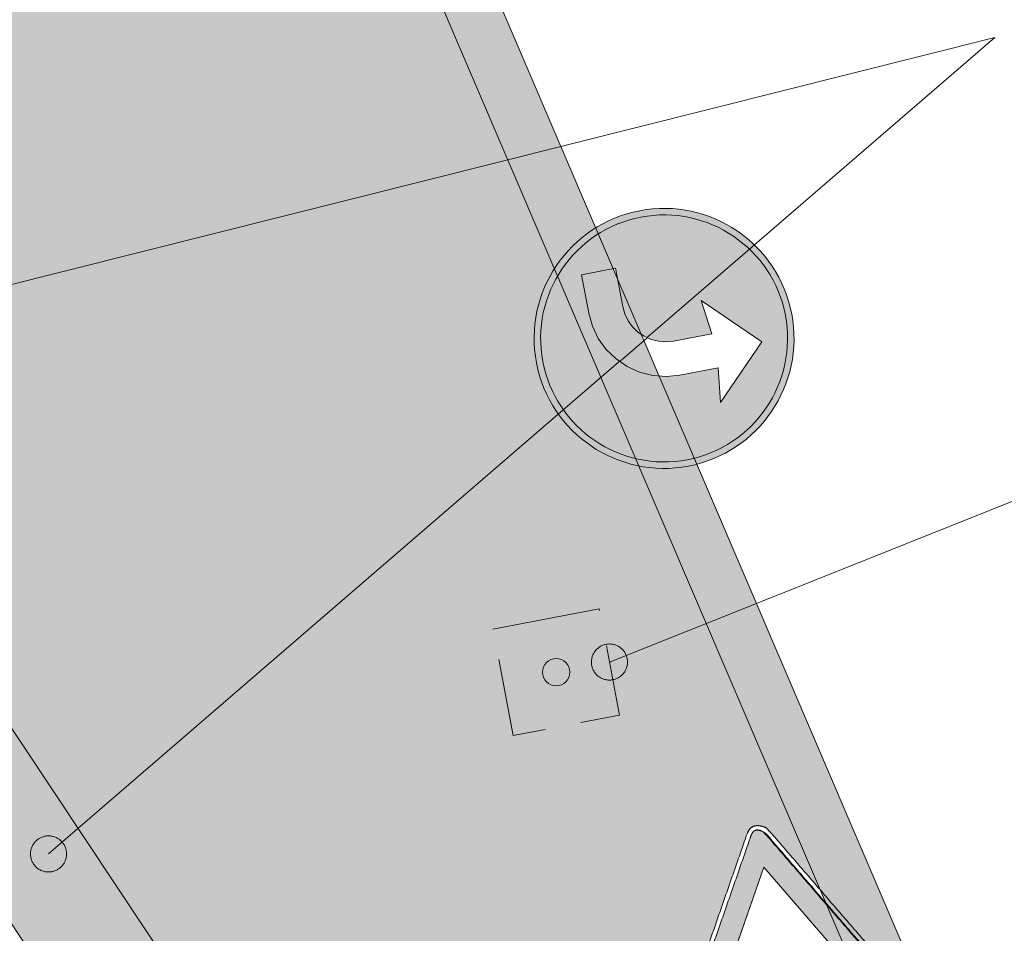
# Model space of a CAD drawing. Header units: metres. Extents: x 3500829 to 3508687, y 5372391 to 5379639.
# Tile 216 of 229: x 3504297.73 to 3504300.46, y 5375419.31 to 5375421.84. Entities that reach past the tile are written whole.
import ezdxf

# ---------------------------------------------------------------- set-up
doc = ezdxf.new("R2010")
doc.units = ezdxf.units.M
doc.header["$LTSCALE"] = 0.1
doc.linetypes.add('ISO-02 Strichlinie', pattern=[3.81, 3.048, -0.762])
for name, color, linetype in [('5_Beschriftung', 7, 'Continuous'), ('5_Elemente', 7, 'Continuous'), ('5_Flächen', 7, 'Continuous')]:
    doc.layers.add(name, color=color, linetype=linetype)
doc.styles.add('Arial (bold)', font='arialbd.ttf')

# ---------------------------------------------------------------- blocks, each defined once
blk = doc.blocks.new('Vorgeschriebene Fahrtrichtung links')
at = {"linetype": 'Continuous', "lineweight": 0, "true_color": 0x0000dd, "transparency": 33554687}
h = blk.add_hatch(color=172, dxfattribs=at)
edge = h.paths.add_edge_path()
edge.add_arc((0, 0), 0.012, 0, 360)
at = {"color": 253, "linetype": 'Continuous', "lineweight": 9, "true_color": 0xa8a8a8, "transparency": 33554687}
blk.add_ellipse((0, 0), major_axis=(0.012, 0), ratio=1, dxfattribs=at)
at = {"color": 7, "linetype": 'Continuous', "lineweight": 9, "transparency": 33554687}
blk.add_ellipse((0, 0), major_axis=(0.0114, 0), ratio=1, dxfattribs=at)
at = {"color": 255, "linetype": 'Continuous', "lineweight": 9, "transparency": 33554687}
blk.add_wipeout([(-0.004009, -0.0028), (-0.0088, 0.002), (-0.004009, 0.0068), (-0.004409, 0.0036), (-0.0008, 0.0036), (0.00045, 0.003491), (0.001663, 0.003166), (0.0028, 0.002635), (0.003828, 0.001916), (0.004716, 0.001028), (0.005435, 0), (0.005966, -0.001137), (0.006291, -0.00235), (0.0064, -0.0036), (0.0064, -0.007209), (0.0032, -0.007209), (0.0032, -0.0036), (0.003139, -0.002905), (0.002959, -0.002232), (0.002664, -0.0016), (0.002264, -0.001029), (0.001771, -0.000536), (0.0012, -0.000136), (0.000568, 0.000159), (-0.000105, 0.000339), (-0.0008, 0.0004), (-0.004409, 0.0004)], dxfattribs=at)
at = {"color": 7, "linetype": 'Continuous', "lineweight": 9, "transparency": 33554687, "flags": 128}
blk.add_lwpolyline([(-0.004009, -0.0028), (-0.0088, 0.002), (-0.004009, 0.0068), (-0.004409, 0.0036), (-0.0008, 0.0036), (0.00045, 0.003491), (0.001663, 0.003166), (0.0028, 0.002635), (0.003828, 0.001916), (0.004716, 0.001028), (0.005435, 0), (0.005966, -0.001137), (0.006291, -0.00235), (0.0064, -0.0036), (0.0064, -0.007209), (0.0032, -0.007209), (0.0032, -0.0036), (0.003139, -0.002905), (0.002959, -0.002232), (0.002664, -0.0016), (0.002264, -0.001029), (0.001771, -0.000536), (0.0012, -0.000136), (0.000568, 0.000159), (-0.000105, 0.000339), (-0.0008, 0.0004), (-0.004409, 0.0004)], close=True, dxfattribs=at)
blk = doc.blocks.new('Vorfahrt gewähren')
at = {"linetype": 'Continuous', "lineweight": 0, "true_color": 0xee0000, "transparency": 33554687}
h = blk.add_hatch(color=1, dxfattribs=at)
h.paths.add_polyline_path([(-0.006831, -0.000334), (-0.006831, -0.000334), (-0.000641, -0.011056), (-0.000624, -0.011086), (-0.000607, -0.011113), (-0.00059, -0.011139), (-0.000575, -0.011162), (-0.00056, -0.011182), (-0.000545, -0.011201), (-0.000531, -0.011217), (-0.000518, -0.011231), (-0.000504, -0.011244), (-0.000488, -0.011258), (-0.000469, -0.011273), (-0.000449, -0.011288), (-0.000426, -0.011303), (-0.000401, -0.011319), (-0.000373, -0.011336), (-0.000344, -0.011354), (-0.000249, -0.011405), (-0.000158, -0.011448), (-0.000072, -0.011481), (0.00001, -0.011505), (0.000088, -0.011521), (0.000161, -0.011527), (0.00023, -0.011524), (0.000294, -0.011512), (0.000356, -0.01149), (0.000417, -0.011458), (0.000477, -0.011416), (0.000537, -0.011364), (0.000595, -0.011302), (0.000653, -0.01123), (0.000711, -0.011148), (0.000767, -0.011056), (0.006958, -0.000334), (0.013149, 0.010388), (0.013166, 0.010418), (0.013181, 0.010447), (0.013195, 0.010473), (0.013207, 0.010499), (0.013217, 0.010522), (0.013226, 0.010544), (0.013233, 0.010564), (0.013239, 0.010582), (0.013243, 0.010601), (0.013247, 0.010622), (0.01325, 0.010645), (0.013253, 0.010671), (0.013255, 0.010698), (0.013256, 0.010728), (0.013257, 0.01076), (0.013258, 0.010794), (0.013255, 0.010903), (0.013246, 0.011002), (0.013232, 0.011094), (0.013212, 0.011177), (0.013187, 0.011252), (0.013155, 0.011318), (0.013118, 0.011376), (0.013076, 0.011426), (0.013026, 0.011468), (0.012968, 0.011505), (0.012901, 0.011537), (0.012827, 0.011562), (0.012744, 0.011582), (0.012652, 0.011596), (0.012553, 0.011605), (0.012444, 0.011608), (-0.012318, 0.011608), (-0.012426, 0.011605), (-0.012525, 0.011596), (-0.012617, 0.011582), (-0.0127, 0.011562), (-0.012775, 0.011537), (-0.012841, 0.011505), (-0.012899, 0.011468), (-0.012949, 0.011426), (-0.012991, 0.011376), (-0.013028, 0.011318), (-0.01306, 0.011252), (-0.013085, 0.011177), (-0.013105, 0.011094), (-0.013119, 0.011002), (-0.013128, 0.010903), (-0.013131, 0.010794), (-0.01313, 0.01076), (-0.01313, 0.010728), (-0.013128, 0.010698), (-0.013126, 0.010671), (-0.013123, 0.010645), (-0.01312, 0.010622), (-0.013116, 0.010601), (-0.013112, 0.010582), (-0.013106, 0.010564), (-0.013099, 0.010544), (-0.01309, 0.010522), (-0.01308, 0.010499), (-0.013068, 0.010473), (-0.013054, 0.010447), (-0.013039, 0.010418), (-0.013022, 0.010388)])
h.paths.add_polyline_path([(0.000063, -0.008047), (-0.005, 0.000724), (-0.005, 0.000724), (-0.010063, 0.009493), (0.01019, 0.009493), (0.005126, 0.000724)])
at = {"color": 7, "linetype": 'Continuous', "lineweight": 9, "transparency": 33554687}
blk.add_line((0.000063, -0.008047), (-0.005, 0.000724), dxfattribs=at)
at = {"color": 7, "linetype": 'Continuous', "lineweight": 9, "transparency": 33554687, "flags": 128}
blk.add_lwpolyline([(-0.005, 0.000724), (-0.010063, 0.009493), (0.01019, 0.009493), (0.005126, 0.000724), (0.000063, -0.008047)], dxfattribs=at)
at = {"color": 7, "linetype": 'Continuous', "lineweight": 9, "transparency": 33554687}
blk.add_open_spline([(-0.006831, -0.000334), (-0.003736, -0.005695), (-0.000641, -0.011056), (-0.00057, -0.01118), (-0.000467, -0.011283), (-0.000344, -0.011354), (0.000045, -0.011578), (0.000542, -0.011445), (0.000767, -0.011056), (0.003862, -0.005695), (0.006958, -0.000334), (0.010053, 0.005027), (0.013149, 0.010388), (0.01322, 0.010512), (0.013258, 0.010653), (0.013258, 0.010794), (0.013258, 0.011244), (0.012893, 0.011608), (0.012444, 0.011608), (0.000063, 0.011608), (-0.012318, 0.011608), (-0.012766, 0.011608), (-0.013131, 0.011244), (-0.013131, 0.010794), (-0.013131, 0.010653), (-0.013093, 0.010512), (-0.013022, 0.010388), (-0.009926, 0.005027), (-0.006831, -0.000334)], degree=2, knots=[0, 0, 0, 0.15029, 0.15029, 0.153763, 0.157235, 0.157235, 0.168246, 0.179256, 0.179256, 0.331082, 0.331082, 0.482905, 0.482905, 0.486413, 0.489921, 0.489921, 0.501044, 0.512167, 0.512167, 0.818915, 0.818915, 0.830038, 0.841161, 0.841161, 0.844669, 0.848177, 0.848177, 1, 1, 1], dxfattribs=at)
at = {"color": 255, "linetype": 'Continuous', "lineweight": 9, "transparency": 33554687}
blk.add_wipeout([(0.013594, 0.010794), (0.013594, 0.010794), (0.013594, 0.010782), (0.013594, 0.01077), (0.013594, 0.010758), (0.013594, 0.010747), (0.013593, 0.010735), (0.013593, 0.010724), (0.013593, 0.010713), (0.013592, 0.010702), (0.013592, 0.010691), (0.013591, 0.01068), (0.01359, 0.010669), (0.01359, 0.010659), (0.013589, 0.010648), (0.013588, 0.010638), (0.013587, 0.010628), (0.013586, 0.010618), (0.013585, 0.010608), (0.013584, 0.010599), (0.013583, 0.010589), (0.013581, 0.01058), (0.01358, 0.010571), (0.013579, 0.010562), (0.013577, 0.010553), (0.013576, 0.010544), (0.013574, 0.010535), (0.013573, 0.010527), (0.013571, 0.010518), (0.013569, 0.01051), (0.013567, 0.010502), (0.013566, 0.010494), (0.013564, 0.010486), (0.013562, 0.010479), (0.01356, 0.010471), (0.013557, 0.010463), (0.013555, 0.010456), (0.013553, 0.010448), (0.01355, 0.01044), (0.013547, 0.010432), (0.013544, 0.010424), (0.013541, 0.010415), (0.013538, 0.010407), (0.013535, 0.010399), (0.013532, 0.01039), (0.013528, 0.010381), (0.013525, 0.010373), (0.013521, 0.010364), (0.013517, 0.010355), (0.013513, 0.010346), (0.013509, 0.010337), (0.013505, 0.010328), (0.0135, 0.010318), (0.013496, 0.010309), (0.013491, 0.010299), (0.013487, 0.01029), (0.013482, 0.01028), (0.013477, 0.01027), (0.013472, 0.010261), (0.013466, 0.010251), (0.013461, 0.010241), (0.013456, 0.01023), (0.01345, 0.01022), (0.013444, 0.01021), (0.013438, 0.010199), (0.013432, 0.010189), (0.013432, 0.010188), (0.007241, -0.000534), (0.00105, -0.011256), (0.001031, -0.011289), (0.001011, -0.011321), (0.000991, -0.011352), (0.000972, -0.011383), (0.000951, -0.011412), (0.000931, -0.011441), (0.000911, -0.011469), (0.00089, -0.011496), (0.000869, -0.011522), (0.000848, -0.011547), (0.000827, -0.011572), (0.000805, -0.011596), (0.000784, -0.011619), (0.000762, -0.011641), (0.00074, -0.011662), (0.000717, -0.011683), (0.000695, -0.011702), (0.000672, -0.011721), (0.000649, -0.011739), (0.000626, -0.011756), (0.000603, -0.011773), (0.00058, -0.011788), (0.000556, -0.011803), (0.000532, -0.011817), (0.000508, -0.01183), (0.000484, -0.011842), (0.000459, -0.011853), (0.000435, -0.011864), (0.00041, -0.011874), (0.000385, -0.011882), (0.00036, -0.011891), (0.000334, -0.011898), (0.000309, -0.011904), (0.000283, -0.01191), (0.000257, -0.011915), (0.00023, -0.011919), (0.000204, -0.011922), (0.000177, -0.011924), (0.00015, -0.011926), (0.000122, -0.011927), (0.000095, -0.011927), (0.000067, -0.011926), (0.000039, -0.011924), (0.000027, -0.011923), (0.000027, -0.011521), (0.000043, -0.011523), (0.000061, -0.011525), (0.00008, -0.011526), (0.000097, -0.011527), (0.000115, -0.011527), (0.000132, -0.011526), (0.000149, -0.011525), (0.000166, -0.011524), (0.000183, -0.011522), (0.000199, -0.011519), (0.000215, -0.011515), (0.00023, -0.011512), (0.000246, -0.011507), (0.000261, -0.011502), (0.000277, -0.011496), (0.000292, -0.01149), (0.000308, -0.011483), (0.000323, -0.011475), (0.000338, -0.011467), (0.000353, -0.011458), (0.000368, -0.011449), (0.000383, -0.011438), (0.000399, -0.011428), (0.000414, -0.011416), (0.000428, -0.011404), (0.000443, -0.011391), (0.000458, -0.011378), (0.000473, -0.011364), (0.000488, -0.01135), (0.000503, -0.011335), (0.000517, -0.011319), (0.000532, -0.011302), (0.000546, -0.011285), (0.000561, -0.011268), (0.000575, -0.011249), (0.00059, -0.01123), (0.000604, -0.011211), (0.000619, -0.011191), (0.000633, -0.01117), (0.000647, -0.011148), (0.000661, -0.011126), (0.000676, -0.011103), (0.00069, -0.01108), (0.000704, -0.011056), (0.006894, -0.000334), (0.013085, 0.010388), (0.01309, 0.010396), (0.013094, 0.010403), (0.013098, 0.010411), (0.013102, 0.010418), (0.013106, 0.010425), (0.01311, 0.010433), (0.013114, 0.01044), (0.013118, 0.010447), (0.013121, 0.010453), (0.013125, 0.01046), (0.013128, 0.010467), (0.013131, 0.010473), (0.013134, 0.01048), (0.013138, 0.010486), (0.013141, 0.010492), (0.013143, 0.010499), (0.013146, 0.010505), (0.013149, 0.01051), (0.013151, 0.010516), (0.013154, 0.010522), (0.013156, 0.010528), (0.013158, 0.010533), (0.013161, 0.010538), (0.013163, 0.010544), (0.013165, 0.010549), (0.013166, 0.010554), (0.013168, 0.010559), (0.01317, 0.010564), (0.013171, 0.010569), (0.013173, 0.010573), (0.013174, 0.010578), (0.013175, 0.010582), (0.013176, 0.010587), (0.013178, 0.010591), (0.013179, 0.010596), (0.01318, 0.010601), (0.013181, 0.010606), (0.013182, 0.010611), (0.013183, 0.010616), (0.013184, 0.010622), (0.013184, 0.010627), (0.013185, 0.010633), (0.013186, 0.010639), (0.013187, 0.010645), (0.013188, 0.010651), (0.013188, 0.010657), (0.013189, 0.010664), (0.013189, 0.01067), (0.01319, 0.010677), (0.013191, 0.010684), (0.013191, 0.010691), (0.013192, 0.010698), (0.013192, 0.010705), (0.013192, 0.010713), (0.013193, 0.01072), (0.013193, 0.010728), (0.013193, 0.010736), (0.013194, 0.010744), (0.013194, 0.010752), (0.013194, 0.01076), (0.013194, 0.010768), (0.013194, 0.010777), (0.013194, 0.010786), (0.013194, 0.010794), (0.013194, 0.010822), (0.013194, 0.01085), (0.013193, 0.010876), (0.013191, 0.010903), (0.01319, 0.010928), (0.013188, 0.010954), (0.013186, 0.010978), (0.013183, 0.011002), (0.01318, 0.011026), (0.013176, 0.011049), (0.013173, 0.011072), (0.013169, 0.011094), (0.013164, 0.011115), (0.013159, 0.011136), (0.013154, 0.011157), (0.013149, 0.011177), (0.013143, 0.011196), (0.013137, 0.011215), (0.01313, 0.011234), (0.013123, 0.011252), (0.013116, 0.011269), (0.013108, 0.011286), (0.0131, 0.011302), (0.013092, 0.011318), (0.013083, 0.011333), (0.013074, 0.011348), (0.013065, 0.011362), (0.013055, 0.011376), (0.013045, 0.011389), (0.013034, 0.011402), (0.013023, 0.011414), (0.013012, 0.011426), (0.013, 0.011437), (0.012988, 0.011448), (0.012976, 0.011458), (0.012962, 0.011468), (0.012949, 0.011478), (0.012934, 0.011487), (0.01292, 0.011496), (0.012904, 0.011505), (0.012889, 0.011514), (0.012872, 0.011522), (0.012855, 0.011529), (0.012838, 0.011536), (0.01282, 0.011543), (0.012802, 0.01155), (0.012783, 0.011556), (0.012763, 0.011562), (0.012743, 0.011568), (0.012723, 0.011573), (0.012702, 0.011578), (0.01268, 0.011582), (0.012658, 0.011586), (0.012636, 0.01159), (0.012612, 0.011593), (0.012589, 0.011596), (0.012565, 0.011599), (0.01254, 0.011601), (0.012515, 0.011603), (0.012489, 0.011605), (0.012463, 0.011606), (0.012436, 0.011607), (0.012409, 0.011608), (0.012381, 0.011608), (0.000027, 0.011608), (0.000027, 0.012008), (0.012381, 0.012008), (0.012419, 0.012007), (0.012457, 0.012007), (0.012494, 0.012005), (0.01253, 0.012003), (0.012566, 0.012), (0.012601, 0.011997), (0.012635, 0.011993), (0.012669, 0.011989), (0.012702, 0.011984), (0.012734, 0.011978), (0.012766, 0.011972), (0.012798, 0.011966), (0.012828, 0.011958), (0.012858, 0.01195), (0.012888, 0.011942), (0.012917, 0.011933), (0.012945, 0.011923), (0.012973, 0.011913), (0.013, 0.011902), (0.013026, 0.011891), (0.013052, 0.011879), (0.013077, 0.011866), (0.013101, 0.011853), (0.013125, 0.011839), (0.013149, 0.011825), (0.013171, 0.01181), (0.013193, 0.011795), (0.013215, 0.011779), (0.013236, 0.011762), (0.013256, 0.011745), (0.013276, 0.011727), (0.013295, 0.011709), (0.013313, 0.01169), (0.013331, 0.01167), (0.013348, 0.01165), (0.013365, 0.011629), (0.013381, 0.011608), (0.013396, 0.011585), (0.013411, 0.011563), (0.013426, 0.011539), (0.013439, 0.011516), (0.013453, 0.011491), (0.013465, 0.011466), (0.013477, 0.01144), (0.013489, 0.011414), (0.013499, 0.011387), (0.01351, 0.011359), (0.013519, 0.011331), (0.013528, 0.011302), (0.013537, 0.011272), (0.013545, 0.011242), (0.013552, 0.011211), (0.013559, 0.01118), (0.013565, 0.011148), (0.013571, 0.011115), (0.013576, 0.011082), (0.01358, 0.011048), (0.013584, 0.011014), (0.013587, 0.010979), (0.01359, 0.010943), (0.013592, 0.010907), (0.013593, 0.01087), (0.013594, 0.010833)], dxfattribs=at)
blk.add_wipeout([(0.000027, 0.012008), (0.000027, 0.011608), (-0.012381, 0.011608), (-0.012409, 0.011608), (-0.012436, 0.011607), (-0.012463, 0.011606), (-0.012489, 0.011605), (-0.012515, 0.011603), (-0.01254, 0.011601), (-0.012565, 0.011599), (-0.012589, 0.011596), (-0.012612, 0.011593), (-0.012636, 0.01159), (-0.012658, 0.011586), (-0.01268, 0.011582), (-0.012702, 0.011578), (-0.012723, 0.011573), (-0.012743, 0.011568), (-0.012763, 0.011562), (-0.012783, 0.011556), (-0.012802, 0.01155), (-0.01282, 0.011543), (-0.012838, 0.011536), (-0.012855, 0.011529), (-0.012872, 0.011522), (-0.012889, 0.011514), (-0.012904, 0.011505), (-0.01292, 0.011496), (-0.012934, 0.011487), (-0.012949, 0.011478), (-0.012962, 0.011468), (-0.012976, 0.011458), (-0.012988, 0.011448), (-0.013, 0.011437), (-0.013012, 0.011426), (-0.013023, 0.011414), (-0.013034, 0.011402), (-0.013045, 0.011389), (-0.013055, 0.011376), (-0.013065, 0.011362), (-0.013074, 0.011348), (-0.013083, 0.011333), (-0.013092, 0.011318), (-0.0131, 0.011302), (-0.013108, 0.011286), (-0.013116, 0.011269), (-0.013123, 0.011252), (-0.01313, 0.011234), (-0.013137, 0.011215), (-0.013143, 0.011196), (-0.013149, 0.011177), (-0.013154, 0.011157), (-0.013159, 0.011136), (-0.013164, 0.011115), (-0.013169, 0.011094), (-0.013173, 0.011072), (-0.013176, 0.011049), (-0.01318, 0.011026), (-0.013183, 0.011002), (-0.013186, 0.010978), (-0.013188, 0.010954), (-0.01319, 0.010928), (-0.013191, 0.010903), (-0.013193, 0.010876), (-0.013194, 0.01085), (-0.013194, 0.010822), (-0.013194, 0.010794), (-0.013194, 0.010786), (-0.013194, 0.010777), (-0.013194, 0.010768), (-0.013194, 0.01076), (-0.013194, 0.010752), (-0.013194, 0.010744), (-0.013193, 0.010736), (-0.013193, 0.010728), (-0.013193, 0.01072), (-0.013192, 0.010713), (-0.013192, 0.010705), (-0.013192, 0.010698), (-0.013191, 0.010691), (-0.013191, 0.010684), (-0.01319, 0.010677), (-0.013189, 0.01067), (-0.013189, 0.010664), (-0.013188, 0.010657), (-0.013188, 0.010651), (-0.013187, 0.010645), (-0.013186, 0.010639), (-0.013185, 0.010633), (-0.013184, 0.010627), (-0.013184, 0.010622), (-0.013183, 0.010616), (-0.013182, 0.010611), (-0.013181, 0.010606), (-0.01318, 0.010601), (-0.013179, 0.010596), (-0.013178, 0.010591), (-0.013176, 0.010587), (-0.013175, 0.010582), (-0.013174, 0.010578), (-0.013173, 0.010573), (-0.013171, 0.010569), (-0.01317, 0.010564), (-0.013168, 0.010559), (-0.013166, 0.010554), (-0.013165, 0.010549), (-0.013163, 0.010544), (-0.013161, 0.010538), (-0.013158, 0.010533), (-0.013156, 0.010528), (-0.013154, 0.010522), (-0.013151, 0.010516), (-0.013149, 0.01051), (-0.013146, 0.010505), (-0.013143, 0.010499), (-0.013141, 0.010492), (-0.013138, 0.010486), (-0.013134, 0.01048), (-0.013131, 0.010473), (-0.013128, 0.010467), (-0.013125, 0.01046), (-0.013121, 0.010453), (-0.013118, 0.010447), (-0.013114, 0.01044), (-0.01311, 0.010433), (-0.013106, 0.010425), (-0.013102, 0.010418), (-0.013098, 0.010411), (-0.013094, 0.010403), (-0.01309, 0.010396), (-0.013085, 0.010388), (-0.006894, -0.000334), (-0.006895, -0.000334), (-0.000705, -0.011056), (-0.0007, -0.011064), (-0.000696, -0.011071), (-0.000692, -0.011079), (-0.000687, -0.011086), (-0.000683, -0.011093), (-0.000679, -0.0111), (-0.000674, -0.011107), (-0.00067, -0.011113), (-0.000666, -0.01112), (-0.000662, -0.011126), (-0.000658, -0.011133), (-0.000654, -0.011139), (-0.00065, -0.011145), (-0.000646, -0.01115), (-0.000642, -0.011156), (-0.000638, -0.011162), (-0.000634, -0.011167), (-0.00063, -0.011172), (-0.000627, -0.011177), (-0.000623, -0.011182), (-0.000619, -0.011187), (-0.000616, -0.011192), (-0.000612, -0.011197), (-0.000608, -0.011201), (-0.000605, -0.011205), (-0.000602, -0.011209), (-0.000598, -0.011213), (-0.000595, -0.011217), (-0.000591, -0.011221), (-0.000588, -0.011225), (-0.000585, -0.011228), (-0.000581, -0.011231), (-0.000578, -0.011234), (-0.000575, -0.011238), (-0.000571, -0.011241), (-0.000567, -0.011244), (-0.000564, -0.011248), (-0.00056, -0.011251), (-0.000556, -0.011255), (-0.000551, -0.011258), (-0.000547, -0.011262), (-0.000542, -0.011265), (-0.000538, -0.011269), (-0.000533, -0.011273), (-0.000528, -0.011276), (-0.000523, -0.01128), (-0.000518, -0.011284), (-0.000512, -0.011288), (-0.000507, -0.011291), (-0.000501, -0.011295), (-0.000495, -0.011299), (-0.000489, -0.011303), (-0.000483, -0.011307), (-0.000477, -0.011311), (-0.000471, -0.011315), (-0.000464, -0.011319), (-0.000458, -0.011324), (-0.000451, -0.011328), (-0.000444, -0.011332), (-0.000437, -0.011336), (-0.00043, -0.011341), (-0.000422, -0.011345), (-0.000415, -0.011349), (-0.000407, -0.011354), (-0.000383, -0.011367), (-0.000359, -0.011381), (-0.000336, -0.011393), (-0.000312, -0.011405), (-0.000289, -0.011417), (-0.000266, -0.011428), (-0.000244, -0.011438), (-0.000221, -0.011448), (-0.000199, -0.011457), (-0.000178, -0.011466), (-0.000156, -0.011474), (-0.000135, -0.011481), (-0.000114, -0.011488), (-0.000094, -0.011495), (-0.000073, -0.0115), (-0.000053, -0.011506), (-0.000033, -0.01151), (-0.000014, -0.011514), (0.000005, -0.011518), (0.000024, -0.011521), (0.000027, -0.011521), (0.000027, -0.011923), (0.00001, -0.011922), (-0.000018, -0.011918), (-0.000047, -0.011914), (-0.000076, -0.011909), (-0.000105, -0.011903), (-0.000135, -0.011897), (-0.000165, -0.011889), (-0.000195, -0.011881), (-0.000225, -0.011872), (-0.000256, -0.011862), (-0.000286, -0.011852), (-0.000317, -0.01184), (-0.000349, -0.011828), (-0.00038, -0.011815), (-0.000412, -0.011801), (-0.000444, -0.011786), (-0.000476, -0.01177), (-0.000508, -0.011754), (-0.000541, -0.011737), (-0.000574, -0.011719), (-0.000607, -0.0117), (-0.000608, -0.0117), (-0.000618, -0.011694), (-0.000628, -0.011688), (-0.000638, -0.011682), (-0.000648, -0.011676), (-0.000658, -0.01167), (-0.000668, -0.011664), (-0.000677, -0.011658), (-0.000687, -0.011652), (-0.000696, -0.011646), (-0.000705, -0.01164), (-0.000714, -0.011634), (-0.000722, -0.011628), (-0.000731, -0.011622), (-0.000739, -0.011616), (-0.000748, -0.011611), (-0.000756, -0.011605), (-0.000764, -0.011599), (-0.000772, -0.011593), (-0.000779, -0.011587), (-0.000787, -0.011582), (-0.000794, -0.011576), (-0.000801, -0.01157), (-0.000808, -0.011565), (-0.000815, -0.011559), (-0.000822, -0.011553), (-0.000828, -0.011548), (-0.000835, -0.011542), (-0.000841, -0.011536), (-0.000847, -0.011531), (-0.000853, -0.011525), (-0.000859, -0.01152), (-0.000864, -0.011514), (-0.00087, -0.011508), (-0.000875, -0.011503), (-0.000881, -0.011497), (-0.000887, -0.011491), (-0.000892, -0.011485), (-0.000898, -0.011478), (-0.000903, -0.011472), (-0.000909, -0.011465), (-0.000915, -0.011458), (-0.00092, -0.011451), (-0.000926, -0.011444), (-0.000932, -0.011437), (-0.000938, -0.011429), (-0.000943, -0.011421), (-0.000949, -0.011414), (-0.000955, -0.011406), (-0.000961, -0.011398), (-0.000967, -0.011389), (-0.000973, -0.011381), (-0.000979, -0.011372), (-0.000984, -0.011364), (-0.00099, -0.011355), (-0.000996, -0.011346), (-0.001002, -0.011336), (-0.001008, -0.011327), (-0.001014, -0.011318), (-0.00102, -0.011308), (-0.001026, -0.011298), (-0.001032, -0.011288), (-0.001038, -0.011278), (-0.001045, -0.011268), (-0.001051, -0.011257), (-0.001051, -0.011257), (-0.007241, -0.000534), (-0.007241, -0.000534), (-0.013432, 0.010188), (-0.013432, 0.010189), (-0.013438, 0.010199), (-0.013444, 0.01021), (-0.01345, 0.01022), (-0.013456, 0.01023), (-0.013461, 0.010241), (-0.013466, 0.010251), (-0.013472, 0.010261), (-0.013477, 0.01027), (-0.013482, 0.01028), (-0.013487, 0.01029), (-0.013491, 0.010299), (-0.013496, 0.010309), (-0.0135, 0.010318), (-0.013505, 0.010328), (-0.013509, 0.010337), (-0.013513, 0.010346), (-0.013517, 0.010355), (-0.013521, 0.010364), (-0.013525, 0.010373), (-0.013528, 0.010381), (-0.013532, 0.01039), (-0.013535, 0.010399), (-0.013538, 0.010407), (-0.013541, 0.010415), (-0.013544, 0.010424), (-0.013547, 0.010432), (-0.01355, 0.01044), (-0.013553, 0.010448), (-0.013555, 0.010456), (-0.013557, 0.010463), (-0.01356, 0.010471), (-0.013562, 0.010479), (-0.013564, 0.010486), (-0.013566, 0.010494), (-0.013567, 0.010502), (-0.013569, 0.01051), (-0.013571, 0.010518), (-0.013573, 0.010527), (-0.013574, 0.010535), (-0.013576, 0.010544), (-0.013577, 0.010553), (-0.013579, 0.010562), (-0.01358, 0.010571), (-0.013581, 0.01058), (-0.013583, 0.010589), (-0.013584, 0.010599), (-0.013585, 0.010608), (-0.013586, 0.010618), (-0.013587, 0.010628), (-0.013588, 0.010638), (-0.013589, 0.010648), (-0.01359, 0.010659), (-0.01359, 0.010669), (-0.013591, 0.01068), (-0.013592, 0.010691), (-0.013592, 0.010702), (-0.013593, 0.010713), (-0.013593, 0.010724), (-0.013593, 0.010735), (-0.013594, 0.010747), (-0.013594, 0.010758), (-0.013594, 0.01077), (-0.013594, 0.010782), (-0.013594, 0.010794), (-0.013594, 0.010794), (-0.013594, 0.010833), (-0.013593, 0.01087), (-0.013592, 0.010907), (-0.01359, 0.010943), (-0.013587, 0.010979), (-0.013584, 0.011014), (-0.01358, 0.011048), (-0.013576, 0.011082), (-0.013571, 0.011115), (-0.013565, 0.011148), (-0.013559, 0.01118), (-0.013552, 0.011211), (-0.013545, 0.011242), (-0.013537, 0.011272), (-0.013528, 0.011302), (-0.013519, 0.011331), (-0.01351, 0.011359), (-0.013499, 0.011387), (-0.013489, 0.011414), (-0.013477, 0.01144), (-0.013465, 0.011466), (-0.013453, 0.011491), (-0.013439, 0.011516), (-0.013426, 0.011539), (-0.013411, 0.011563), (-0.013396, 0.011585), (-0.013381, 0.011608), (-0.013365, 0.011629), (-0.013348, 0.01165), (-0.013331, 0.01167), (-0.013313, 0.01169), (-0.013295, 0.011709), (-0.013276, 0.011727), (-0.013256, 0.011745), (-0.013236, 0.011762), (-0.013215, 0.011779), (-0.013193, 0.011795), (-0.013171, 0.01181), (-0.013149, 0.011825), (-0.013125, 0.011839), (-0.013101, 0.011853), (-0.013077, 0.011866), (-0.013052, 0.011879), (-0.013026, 0.011891), (-0.013, 0.011902), (-0.012973, 0.011913), (-0.012945, 0.011923), (-0.012917, 0.011933), (-0.012888, 0.011942), (-0.012858, 0.01195), (-0.012828, 0.011958), (-0.012798, 0.011966), (-0.012766, 0.011972), (-0.012734, 0.011978), (-0.012702, 0.011984), (-0.012669, 0.011989), (-0.012635, 0.011993), (-0.012601, 0.011997), (-0.012566, 0.012), (-0.01253, 0.012003), (-0.012494, 0.012005), (-0.012457, 0.012007), (-0.012419, 0.012007), (-0.012381, 0.012008), (-0.012381, 0.012008)], dxfattribs=at)
at = {"color": 7, "linetype": 'Continuous', "lineweight": 9, "transparency": 33554687}
for points, knots in [([(-0.007241, -0.000534), (-0.007241, -0.000534), (-0.007241, -0.000534), (-0.004146, -0.005895), (-0.001051, -0.011257), (-0.001051, -0.011257), (-0.000953, -0.011426), (-0.000776, -0.011603), (-0.000607, -0.0117), (-0.000074, -0.012008), (0.000743, -0.011788), (0.00105, -0.011256), (0.004145, -0.005895), (0.007241, -0.000534), (0.010336, 0.004827), (0.013432, 0.010188), (0.013432, 0.010189), (0.013529, 0.010358), (0.013594, 0.0106), (0.013594, 0.010794), (0.013594, 0.01141), (0.012996, 0.012007), (0.012381, 0.012008), (0, 0.012008), (-0.012381, 0.012008), (-0.012995, 0.012007), (-0.013594, 0.01141), (-0.013594, 0.010794), (-0.013594, 0.0106), (-0.013529, 0.010358), (-0.013432, 0.010189), (-0.013432, 0.010188), (-0.010336, 0.004827), (-0.007241, -0.000534)], [0, 0, 0, 0.000005, 0.000005, 0.145933, 0.145933, 0.14594, 0.150539, 0.155158, 0.155158, 0.169778, 0.184377, 0.184377, 0.33151, 0.33151, 0.478645, 0.478645, 0.478652, 0.483288, 0.487945, 0.487945, 0.502687, 0.517406, 0.517406, 0.814103, 0.814103, 0.828823, 0.843565, 0.843565, 0.848222, 0.852859, 0.852866, 0.852866, 1, 1, 1]), ([(-0.013175, 0.010582), (-0.013194, 0.010653), (-0.013194, 0.010794), (-0.013194, 0.011244), (-0.01283, 0.011607), (-0.012381, 0.011608), (0, 0.011608), (0.012381, 0.011608), (0.01283, 0.011607), (0.013194, 0.011244), (0.013194, 0.010794), (0.013194, 0.010653), (0.013156, 0.010512), (0.013085, 0.010388), (0.00999, 0.005027), (0.006894, -0.000334), (0.003799, -0.005695), (0.000704, -0.011056), (0.000479, -0.011445), (-0.000018, -0.011578), (-0.000407, -0.011354), (-0.00053, -0.011283), (-0.000633, -0.01118), (-0.000705, -0.011056), (-0.0038, -0.005695), (-0.006895, -0.000334), (-0.006894, -0.000334), (-0.006894, -0.000334), (-0.00999, 0.005027), (-0.013085, 0.010388), (-0.013156, 0.010512), (-0.013175, 0.010582)], [0, 0, 0, 0.003513, 0.003513, 0.014654, 0.025794, 0.025794, 0.333023, 0.333023, 0.344164, 0.355304, 0.355304, 0.358817, 0.362331, 0.362331, 0.514392, 0.514392, 0.666455, 0.666455, 0.677483, 0.688511, 0.688511, 0.691989, 0.695467, 0.695467, 0.845992, 0.845992, 0.845997, 0.845997, 0.996522, 0.996522, 1, 1, 1])]:
    blk.add_open_spline(points, degree=2, knots=knots, dxfattribs=at)
at = {"color": 255, "linetype": 'Continuous', "lineweight": 13, "transparency": 33554687}
blk.add_wipeout([(0.000063, -0.008047), (-0.010063, 0.009493), (0.01019, 0.009493)], dxfattribs=at)
at = {"color": 253, "linetype": 'Continuous', "lineweight": 13, "transparency": 33554687, "flags": 128}
blk.add_lwpolyline([(0.000063, -0.008047), (-0.010063, 0.009493), (0.01019, 0.009493)], close=True, dxfattribs=at)
blk = doc.blocks.new('VKZ')
at = {"linetype": 'Continuous', "lineweight": 0, "true_color": 0x888888, "transparency": 33554687}
h = blk.add_hatch(color=252, dxfattribs=at)
edge = h.paths.add_edge_path()
edge.add_arc((0, 0), 0.038, 0, 360)
at = {"color": 251, "linetype": 'ISO-02 Strichlinie', "lineweight": 9, "true_color": 0x646464, "transparency": 33554687, "flags": 128}
blk.add_lwpolyline([(-0.15, 0.15), (0.15, 0.15), (0.15, -0.15), (-0.15, -0.15)], close=True, dxfattribs=at)
at = {"color": 251, "linetype": 'Continuous', "lineweight": 9, "true_color": 0x646464, "transparency": 33554687}
blk.add_circle((0, 0), 0.038, dxfattribs=at)

msp = doc.modelspace()

# ---------------------------------------------------------------- hatches: boundary and pattern name
at = {"layer": '5_Beschriftung', "linetype": 'Continuous', "lineweight": 0, "true_color": 0x2d2d2d, "transparency": 33554687}
for points in [[(3504299.4081, 5375420.0838), (3504299.4089, 5375420.0815), (3504299.4096, 5375420.0792), (3504299.4102, 5375420.0768), (3504299.4107, 5375420.0744), (3504299.411, 5375420.0719), (3504299.4113, 5375420.0695), (3504299.4114, 5375420.0671), (3504299.4114, 5375420.0646), (3504299.4113, 5375420.0621), (3504299.411, 5375420.0597), (3504299.4106, 5375420.0573), (3504299.4102, 5375420.0549), (3504299.4096, 5375420.0525), (3504299.4088, 5375420.0501), (3504299.408, 5375420.0478), (3504299.4071, 5375420.0456), (3504299.406, 5375420.0434), (3504299.4049, 5375420.0412), (3504299.4036, 5375420.0391), (3504299.4022, 5375420.0371), (3504299.4008, 5375420.0351), (3504299.3992, 5375420.0332), (3504299.3976, 5375420.0314), (3504299.3958, 5375420.0296), (3504299.394, 5375420.028), (3504299.3921, 5375420.0264), (3504299.3901, 5375420.025), (3504299.3881, 5375420.0236), (3504299.386, 5375420.0224), (3504299.3838, 5375420.0212), (3504299.3816, 5375420.0202), (3504299.3793, 5375420.0192), (3504299.377, 5375420.0184), (3504299.3747, 5375420.0177), (3504299.3723, 5375420.0171), (3504299.3699, 5375420.0166), (3504299.3674, 5375420.0163), (3504299.365, 5375420.016), (3504299.3625, 5375420.0159), (3504299.3601, 5375420.0159), (3504299.3576, 5375420.0161), (3504299.3552, 5375420.0163), (3504299.3528, 5375420.0167), (3504299.3504, 5375420.0171), (3504299.348, 5375420.0177), (3504299.3456, 5375420.0185), (3504299.3433, 5375420.0193), (3504299.3411, 5375420.0202), (3504299.3388, 5375420.0213), (3504299.3367, 5375420.0224), (3504299.3346, 5375420.0237), (3504299.3325, 5375420.0251), (3504299.3306, 5375420.0265), (3504299.3287, 5375420.0281), (3504299.3269, 5375420.0298), (3504299.3251, 5375420.0315), (3504299.3235, 5375420.0333), (3504299.3219, 5375420.0352), (3504299.3205, 5375420.0372), (3504299.3191, 5375420.0392), (3504299.3179, 5375420.0413), (3504299.3167, 5375420.0435), (3504299.3157, 5375420.0457), (3504299.3147, 5375420.048), (3504299.3139, 5375420.0503), (3504299.3132, 5375420.0527), (3504299.3126, 5375420.055), (3504299.3121, 5375420.0574), (3504299.3118, 5375420.0599), (3504299.3115, 5375420.0623), (3504299.3114, 5375420.0648), (3504299.3114, 5375420.0672), (3504299.3115, 5375420.0697), (3504299.3118, 5375420.0721), (3504299.3122, 5375420.0745), (3504299.3126, 5375420.0769), (3504299.3132, 5375420.0793), (3504299.314, 5375420.0817), (3504299.3148, 5375420.084), (3504299.3157, 5375420.0862), (3504299.3168, 5375420.0885), (3504299.3179, 5375420.0906), (3504299.3192, 5375420.0927), (3504299.3206, 5375420.0948), (3504299.322, 5375420.0967), (3504299.3236, 5375420.0986), (3504299.3252, 5375420.1004), (3504299.327, 5375420.1022), (3504299.3288, 5375420.1038), (3504299.3307, 5375420.1054), (3504299.3327, 5375420.1068), (3504299.3347, 5375420.1082), (3504299.3368, 5375420.1094), (3504299.339, 5375420.1106), (3504299.3412, 5375420.1116), (3504299.3435, 5375420.1126), (3504299.3458, 5375420.1134), (3504299.3481, 5375420.1141), (3504299.3505, 5375420.1147), (3504299.3529, 5375420.1152), (3504299.3554, 5375420.1155), (3504299.3578, 5375420.1158), (3504299.3603, 5375420.1159), (3504299.3627, 5375420.1159), (3504299.3652, 5375420.1158), (3504299.3676, 5375420.1155), (3504299.37, 5375420.1152), (3504299.3724, 5375420.1147), (3504299.3748, 5375420.1141), (3504299.3772, 5375420.1134), (3504299.3795, 5375420.1125), (3504299.3817, 5375420.1116), (3504299.384, 5375420.1105), (3504299.3861, 5375420.1094), (3504299.3882, 5375420.1081), (3504299.3903, 5375420.1067), (3504299.3922, 5375420.1053), (3504299.3941, 5375420.1037), (3504299.3959, 5375420.1021), (3504299.3977, 5375420.1003), (3504299.3993, 5375420.0985), (3504299.4009, 5375420.0966), (3504299.4023, 5375420.0946), (3504299.4037, 5375420.0926), (3504299.4049, 5375420.0905), (3504299.4061, 5375420.0883), (3504299.4071, 5375420.0861)], [(3504297.8459, 5375419.5666), (3504297.8474, 5375419.5647), (3504297.8488, 5375419.5627), (3504297.8502, 5375419.5606), (3504297.8514, 5375419.5585), (3504297.8525, 5375419.5563), (3504297.8535, 5375419.5541), (3504297.8545, 5375419.5518), (3504297.8553, 5375419.5495), (3504297.8559, 5375419.5471), (3504297.8565, 5375419.5447), (3504297.8569, 5375419.5423), (3504297.8573, 5375419.5399), (3504297.8575, 5375419.5375), (3504297.8576, 5375419.535), (3504297.8575, 5375419.5326), (3504297.8574, 5375419.5301), (3504297.8571, 5375419.5277), (3504297.8567, 5375419.5252), (3504297.8562, 5375419.5228), (3504297.8556, 5375419.5205), (3504297.8548, 5375419.5181), (3504297.854, 5375419.5158), (3504297.853, 5375419.5136), (3504297.8519, 5375419.5114), (3504297.8507, 5375419.5092), (3504297.8494, 5375419.5071), (3504297.8481, 5375419.5051), (3504297.8466, 5375419.5032), (3504297.845, 5375419.5013), (3504297.8433, 5375419.4995), (3504297.8415, 5375419.4978), (3504297.8397, 5375419.4962), (3504297.8378, 5375419.4946), (3504297.8358, 5375419.4932), (3504297.8337, 5375419.4919), (3504297.8316, 5375419.4906), (3504297.8294, 5375419.4895), (3504297.8272, 5375419.4885), (3504297.8249, 5375419.4876), (3504297.8226, 5375419.4868), (3504297.8202, 5375419.4861), (3504297.8179, 5375419.4855), (3504297.8154, 5375419.4851), (3504297.813, 5375419.4848), (3504297.8106, 5375419.4846), (3504297.8081, 5375419.4845), (3504297.8057, 5375419.4845), (3504297.8032, 5375419.4847), (3504297.8008, 5375419.4849), (3504297.7984, 5375419.4853), (3504297.796, 5375419.4858), (3504297.7936, 5375419.4865), (3504297.7912, 5375419.4872), (3504297.7889, 5375419.4881), (3504297.7867, 5375419.489), (3504297.7845, 5375419.4901), (3504297.7823, 5375419.4913), (3504297.7802, 5375419.4926), (3504297.7782, 5375419.494), (3504297.7763, 5375419.4955), (3504297.7744, 5375419.4971), (3504297.7726, 5375419.4987), (3504297.7709, 5375419.5005), (3504297.7693, 5375419.5023), (3504297.7677, 5375419.5042), (3504297.7663, 5375419.5062), (3504297.765, 5375419.5083), (3504297.7637, 5375419.5104), (3504297.7626, 5375419.5126), (3504297.7616, 5375419.5148), (3504297.7607, 5375419.5171), (3504297.7599, 5375419.5194), (3504297.7592, 5375419.5218), (3504297.7586, 5375419.5242), (3504297.7582, 5375419.5266), (3504297.7579, 5375419.529), (3504297.7577, 5375419.5315), (3504297.7576, 5375419.5339), (3504297.7576, 5375419.5364), (3504297.7578, 5375419.5388), (3504297.758, 5375419.5413), (3504297.7584, 5375419.5437), (3504297.7589, 5375419.5461), (3504297.7596, 5375419.5485), (3504297.7603, 5375419.5508), (3504297.7612, 5375419.5531), (3504297.7621, 5375419.5553), (3504297.7632, 5375419.5575), (3504297.7644, 5375419.5597), (3504297.7657, 5375419.5618), (3504297.7671, 5375419.5638), (3504297.7686, 5375419.5658), (3504297.7702, 5375419.5676), (3504297.7718, 5375419.5694), (3504297.7736, 5375419.5711), (3504297.7754, 5375419.5728), (3504297.7774, 5375419.5743), (3504297.7793, 5375419.5757), (3504297.7814, 5375419.5771), (3504297.7835, 5375419.5783), (3504297.7857, 5375419.5794), (3504297.7879, 5375419.5804), (3504297.7902, 5375419.5813), (3504297.7925, 5375419.5821), (3504297.7949, 5375419.5828), (3504297.7973, 5375419.5834), (3504297.7997, 5375419.5838), (3504297.8021, 5375419.5842), (3504297.8046, 5375419.5844), (3504297.807, 5375419.5845), (3504297.8095, 5375419.5844), (3504297.8119, 5375419.5843), (3504297.8144, 5375419.584), (3504297.8168, 5375419.5836), (3504297.8192, 5375419.5831), (3504297.8216, 5375419.5825), (3504297.8239, 5375419.5817), (3504297.8262, 5375419.5809), (3504297.8285, 5375419.5799), (3504297.8307, 5375419.5788), (3504297.8328, 5375419.5776), (3504297.8349, 5375419.5763), (3504297.8369, 5375419.5749), (3504297.8389, 5375419.5735), (3504297.8407, 5375419.5719), (3504297.8425, 5375419.5702), (3504297.8442, 5375419.5684)]]:
    msp.add_hatch(color=250, dxfattribs=at).paths.add_polyline_path(points)
at = {"layer": '5_Flächen', "linetype": 'Continuous', "lineweight": 0, "true_color": 0xced696, "transparency": 33554623}
h = msp.add_hatch(color=53, dxfattribs=at)
edge = h.paths.add_edge_path()
edge.add_line((3504291.6658, 5375428.614), (3504292.3184, 5375427.9895))
edge.add_line((3504292.3184, 5375427.9895), (3504299.1965, 5375417.6384))
edge.add_arc((3504299.4389, 5375418.4546), 0.8514, 253.4625, 383.4158)
edge.add_line((3504300.2201, 5375418.793), (3504296.2905, 5375427.9697))
edge.add_arc((3504295.5583, 5375427.5205), 0.859, 31.5261, 74.1572)
edge.add_line((3504295.7928, 5375428.3469), (3504292.9032, 5375429.1607))
edge.add_arc((3504292.6727, 5375428.3425), 0.85, 74.2717, 129.5031)
edge.add_line((3504292.132, 5375428.9984), (3504291.6658, 5375428.614))

# ---------------------------------------------------------------- linework, layer by layer
at = {"layer": '5_Beschriftung', "color": 250, "linetype": 'Continuous', "lineweight": 18, "true_color": 0x2d2d2d, "transparency": 33554687, "flags": 128}
for points in [[(3504299.4081, 5375420.0838), (3504299.4089, 5375420.0815), (3504299.4096, 5375420.0792), (3504299.4102, 5375420.0768), (3504299.4107, 5375420.0744), (3504299.411, 5375420.0719), (3504299.4113, 5375420.0695), (3504299.4114, 5375420.0671), (3504299.4114, 5375420.0646), (3504299.4113, 5375420.0621), (3504299.411, 5375420.0597), (3504299.4106, 5375420.0573), (3504299.4102, 5375420.0549), (3504299.4096, 5375420.0525), (3504299.4088, 5375420.0501), (3504299.408, 5375420.0478), (3504299.4071, 5375420.0456), (3504299.406, 5375420.0434), (3504299.4049, 5375420.0412), (3504299.4036, 5375420.0391), (3504299.4022, 5375420.0371), (3504299.4008, 5375420.0351), (3504299.3992, 5375420.0332), (3504299.3976, 5375420.0314), (3504299.3958, 5375420.0296), (3504299.394, 5375420.028), (3504299.3921, 5375420.0264), (3504299.3901, 5375420.025), (3504299.3881, 5375420.0236), (3504299.386, 5375420.0224), (3504299.3838, 5375420.0212), (3504299.3816, 5375420.0202), (3504299.3793, 5375420.0192), (3504299.377, 5375420.0184), (3504299.3747, 5375420.0177), (3504299.3723, 5375420.0171), (3504299.3699, 5375420.0166), (3504299.3674, 5375420.0163), (3504299.365, 5375420.016), (3504299.3625, 5375420.0159), (3504299.3601, 5375420.0159), (3504299.3576, 5375420.0161), (3504299.3552, 5375420.0163), (3504299.3528, 5375420.0167), (3504299.3504, 5375420.0171), (3504299.348, 5375420.0177), (3504299.3456, 5375420.0185), (3504299.3433, 5375420.0193), (3504299.3411, 5375420.0202), (3504299.3388, 5375420.0213), (3504299.3367, 5375420.0224), (3504299.3346, 5375420.0237), (3504299.3325, 5375420.0251), (3504299.3306, 5375420.0265), (3504299.3287, 5375420.0281), (3504299.3269, 5375420.0298), (3504299.3251, 5375420.0315), (3504299.3235, 5375420.0333), (3504299.3219, 5375420.0352), (3504299.3205, 5375420.0372), (3504299.3191, 5375420.0392), (3504299.3179, 5375420.0413), (3504299.3167, 5375420.0435), (3504299.3157, 5375420.0457), (3504299.3147, 5375420.048), (3504299.3139, 5375420.0503), (3504299.3132, 5375420.0527), (3504299.3126, 5375420.055), (3504299.3121, 5375420.0574), (3504299.3118, 5375420.0599), (3504299.3115, 5375420.0623), (3504299.3114, 5375420.0648), (3504299.3114, 5375420.0672), (3504299.3115, 5375420.0697), (3504299.3118, 5375420.0721), (3504299.3122, 5375420.0745), (3504299.3126, 5375420.0769), (3504299.3132, 5375420.0793), (3504299.314, 5375420.0817), (3504299.3148, 5375420.084), (3504299.3157, 5375420.0862), (3504299.3168, 5375420.0885), (3504299.3179, 5375420.0906), (3504299.3192, 5375420.0927), (3504299.3206, 5375420.0948), (3504299.322, 5375420.0967), (3504299.3236, 5375420.0986), (3504299.3252, 5375420.1004), (3504299.327, 5375420.1022), (3504299.3288, 5375420.1038), (3504299.3307, 5375420.1054), (3504299.3327, 5375420.1068), (3504299.3347, 5375420.1082), (3504299.3368, 5375420.1094), (3504299.339, 5375420.1106), (3504299.3412, 5375420.1116), (3504299.3435, 5375420.1126), (3504299.3458, 5375420.1134), (3504299.3481, 5375420.1141), (3504299.3505, 5375420.1147), (3504299.3529, 5375420.1152), (3504299.3554, 5375420.1155), (3504299.3578, 5375420.1158), (3504299.3603, 5375420.1159), (3504299.3627, 5375420.1159), (3504299.3652, 5375420.1158), (3504299.3676, 5375420.1155), (3504299.37, 5375420.1152), (3504299.3724, 5375420.1147), (3504299.3748, 5375420.1141), (3504299.3772, 5375420.1134), (3504299.3795, 5375420.1125), (3504299.3817, 5375420.1116), (3504299.384, 5375420.1105), (3504299.3861, 5375420.1094), (3504299.3882, 5375420.1081), (3504299.3903, 5375420.1067), (3504299.3922, 5375420.1053), (3504299.3941, 5375420.1037), (3504299.3959, 5375420.1021), (3504299.3977, 5375420.1003), (3504299.3993, 5375420.0985), (3504299.4009, 5375420.0966), (3504299.4023, 5375420.0946), (3504299.4037, 5375420.0926), (3504299.4049, 5375420.0905), (3504299.4061, 5375420.0883), (3504299.4071, 5375420.0861), (3504299.4081, 5375420.0838)], [(3504297.8459, 5375419.5666), (3504297.8474, 5375419.5647), (3504297.8488, 5375419.5627), (3504297.8502, 5375419.5606), (3504297.8514, 5375419.5585), (3504297.8525, 5375419.5563), (3504297.8535, 5375419.5541), (3504297.8545, 5375419.5518), (3504297.8553, 5375419.5495), (3504297.8559, 5375419.5471), (3504297.8565, 5375419.5447), (3504297.8569, 5375419.5423), (3504297.8573, 5375419.5399), (3504297.8575, 5375419.5375), (3504297.8576, 5375419.535), (3504297.8575, 5375419.5326), (3504297.8574, 5375419.5301), (3504297.8571, 5375419.5277), (3504297.8567, 5375419.5252), (3504297.8562, 5375419.5228), (3504297.8556, 5375419.5205), (3504297.8548, 5375419.5181), (3504297.854, 5375419.5158), (3504297.853, 5375419.5136), (3504297.8519, 5375419.5114), (3504297.8507, 5375419.5092), (3504297.8494, 5375419.5071), (3504297.8481, 5375419.5051), (3504297.8466, 5375419.5032), (3504297.845, 5375419.5013), (3504297.8433, 5375419.4995), (3504297.8415, 5375419.4978), (3504297.8397, 5375419.4962), (3504297.8378, 5375419.4946), (3504297.8358, 5375419.4932), (3504297.8337, 5375419.4919), (3504297.8316, 5375419.4906), (3504297.8294, 5375419.4895), (3504297.8272, 5375419.4885), (3504297.8249, 5375419.4876), (3504297.8226, 5375419.4868), (3504297.8202, 5375419.4861), (3504297.8179, 5375419.4855), (3504297.8154, 5375419.4851), (3504297.813, 5375419.4848), (3504297.8106, 5375419.4846), (3504297.8081, 5375419.4845), (3504297.8057, 5375419.4845), (3504297.8032, 5375419.4847), (3504297.8008, 5375419.4849), (3504297.7984, 5375419.4853), (3504297.796, 5375419.4858), (3504297.7936, 5375419.4865), (3504297.7912, 5375419.4872), (3504297.7889, 5375419.4881), (3504297.7867, 5375419.489), (3504297.7845, 5375419.4901), (3504297.7823, 5375419.4913), (3504297.7802, 5375419.4926), (3504297.7782, 5375419.494), (3504297.7763, 5375419.4955), (3504297.7744, 5375419.4971), (3504297.7726, 5375419.4987), (3504297.7709, 5375419.5005), (3504297.7693, 5375419.5023), (3504297.7677, 5375419.5042), (3504297.7663, 5375419.5062), (3504297.765, 5375419.5083), (3504297.7637, 5375419.5104), (3504297.7626, 5375419.5126), (3504297.7616, 5375419.5148), (3504297.7607, 5375419.5171), (3504297.7599, 5375419.5194), (3504297.7592, 5375419.5218), (3504297.7586, 5375419.5242), (3504297.7582, 5375419.5266), (3504297.7579, 5375419.529), (3504297.7577, 5375419.5315), (3504297.7576, 5375419.5339), (3504297.7576, 5375419.5364), (3504297.7578, 5375419.5388), (3504297.758, 5375419.5413), (3504297.7584, 5375419.5437), (3504297.7589, 5375419.5461), (3504297.7596, 5375419.5485), (3504297.7603, 5375419.5508), (3504297.7612, 5375419.5531), (3504297.7621, 5375419.5553), (3504297.7632, 5375419.5575), (3504297.7644, 5375419.5597), (3504297.7657, 5375419.5618), (3504297.7671, 5375419.5638), (3504297.7686, 5375419.5658), (3504297.7702, 5375419.5676), (3504297.7718, 5375419.5694), (3504297.7736, 5375419.5711), (3504297.7754, 5375419.5728), (3504297.7774, 5375419.5743), (3504297.7793, 5375419.5757), (3504297.7814, 5375419.5771), (3504297.7835, 5375419.5783), (3504297.7857, 5375419.5794), (3504297.7879, 5375419.5804), (3504297.7902, 5375419.5813), (3504297.7925, 5375419.5821), (3504297.7949, 5375419.5828), (3504297.7973, 5375419.5834), (3504297.7997, 5375419.5838), (3504297.8021, 5375419.5842), (3504297.8046, 5375419.5844), (3504297.807, 5375419.5845), (3504297.8095, 5375419.5844), (3504297.8119, 5375419.5843), (3504297.8144, 5375419.584), (3504297.8168, 5375419.5836), (3504297.8192, 5375419.5831), (3504297.8216, 5375419.5825), (3504297.8239, 5375419.5817), (3504297.8262, 5375419.5809), (3504297.8285, 5375419.5799), (3504297.8307, 5375419.5788), (3504297.8328, 5375419.5776), (3504297.8349, 5375419.5763), (3504297.8369, 5375419.5749), (3504297.8389, 5375419.5735), (3504297.8407, 5375419.5719), (3504297.8425, 5375419.5702), (3504297.8442, 5375419.5684), (3504297.8459, 5375419.5666)]]:
    msp.add_lwpolyline(points, close=True, dxfattribs=at)
at = {"layer": '5_Flächen', "color": 253, "linetype": 'Continuous', "lineweight": 9, "transparency": 33554623, "flags": 128}
msp.add_lwpolyline([(3504291.6658, 5375428.614), (3504292.3184, 5375427.9895), (3504299.1965, 5375417.6384, 0.636784), (3504300.2201, 5375418.793), (3504296.2905, 5375427.9697, 0.188189), (3504295.7928, 5375428.3469), (3504292.9032, 5375429.1607, 0.245769), (3504292.132, 5375428.9984)], format="xyb", close=True, dxfattribs=at)

# ---------------------------------------------------------------- block references
at = {"layer": '5_Elemente', "color": 7, "transparency": 33554687, "rotation": 10.77397947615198}
msp.add_blockref('VKZ', (3504299.214, 5375420.0379), dxfattribs=at)

# ---------------------------------------------------------------- texts
at = {"layer": '5_Beschriftung', "color": 250, "true_color": 0x2d2d2d, "transparency": 33554687, "insert": (3504300.3667, 5375422.124), "char_height": 0.251722, "attachment_point": 1, "rotation": 10.7728, "line_spacing_factor": 0.996218, "style": 'Arial (bold)'}
msp.add_mtext('Radabgrenzungsstein 30 x 30 cm{\\fArial|b0|i0|c0|p0;\\P}{\\fArial|b0|i0|c0|p0;gemäß Detailplan 07-033}', dxfattribs=at)

# ---------------------------------------------------------------- next in the draw order: block references
at = {"layer": '5_Elemente', "color": 7, "transparency": 33554687, "xscale": 30, "yscale": 30, "zscale": 30}
for name, p, rotation in [('Vorgeschriebene Fahrtrichtung links', (3504299.5128, 5375420.9621), 190.8230112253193), ('Vorfahrt gewähren', (3504299.836, 5375419.2615), 190.824464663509)]:
    msp.add_blockref(name, p, dxfattribs=dict(at, rotation=rotation))

# ---------------------------------------------------------------- next in the draw order: hatches: boundary and pattern name
at = {"layer": '5_Elemente', "linetype": 'Continuous', "lineweight": 0, "true_color": 0xf5f5f5, "transparency": 33554687}
msp.add_hatch(color=7, dxfattribs=at).paths.add_polyline_path([(3504291.4327, 5375428.4218), (3504292.0869, 5375427.7957), (3504298.7706, 5375417.7374), (3504299.1965, 5375417.6384), (3504292.3184, 5375427.9895), (3504291.6658, 5375428.614)])
at = {"layer": '5_Elemente', "linetype": 'Continuous', "lineweight": 0, "true_color": 0x7d7d7d, "transparency": 33554687}
msp.add_hatch(color=8, dxfattribs=at).paths.add_polyline_path([(3504296.2905, 5375427.9697), (3504296.4284, 5375428.0288), (3504300.358, 5375418.852), (3504300.2201, 5375418.793)])

# ---------------------------------------------------------------- next in the draw order: linework, layer by layer
at = {"layer": '5_Beschriftung', "color": 250, "linetype": 'Continuous', "lineweight": 18, "true_color": 0x2d2d2d, "transparency": 33554687}
for p, q in [((3504292.4369, 5375419.7902), (3504300.4292, 5375421.7953)), ((3504297.8076, 5375419.5345), (3504300.4292, 5375421.7953)), ((3504299.3614, 5375420.0659), (3504300.6596, 5375420.5841))]:
    msp.add_line(p, q, dxfattribs=at)
at = {"layer": '5_Elemente', "color": 8, "linetype": 'Continuous', "lineweight": 9, "true_color": 0x777777, "transparency": 33554687, "flags": 128}
msp.add_lwpolyline([(3504291.4327, 5375428.4218), (3504292.0869, 5375427.7957), (3504298.7706, 5375417.7374), (3504299.1965, 5375417.6384), (3504292.3184, 5375427.9895), (3504291.6658, 5375428.614)], close=True, dxfattribs=at)
at = {"layer": '5_Elemente', "color": 251, "linetype": 'Continuous', "lineweight": 18, "true_color": 0x626262, "transparency": 33554687, "flags": 128}
msp.add_lwpolyline([(3504296.2905, 5375427.9697), (3504296.4284, 5375428.0288), (3504300.358, 5375418.852), (3504300.2201, 5375418.793)], close=True, dxfattribs=at)

doc.saveas('drawing.dxf')
